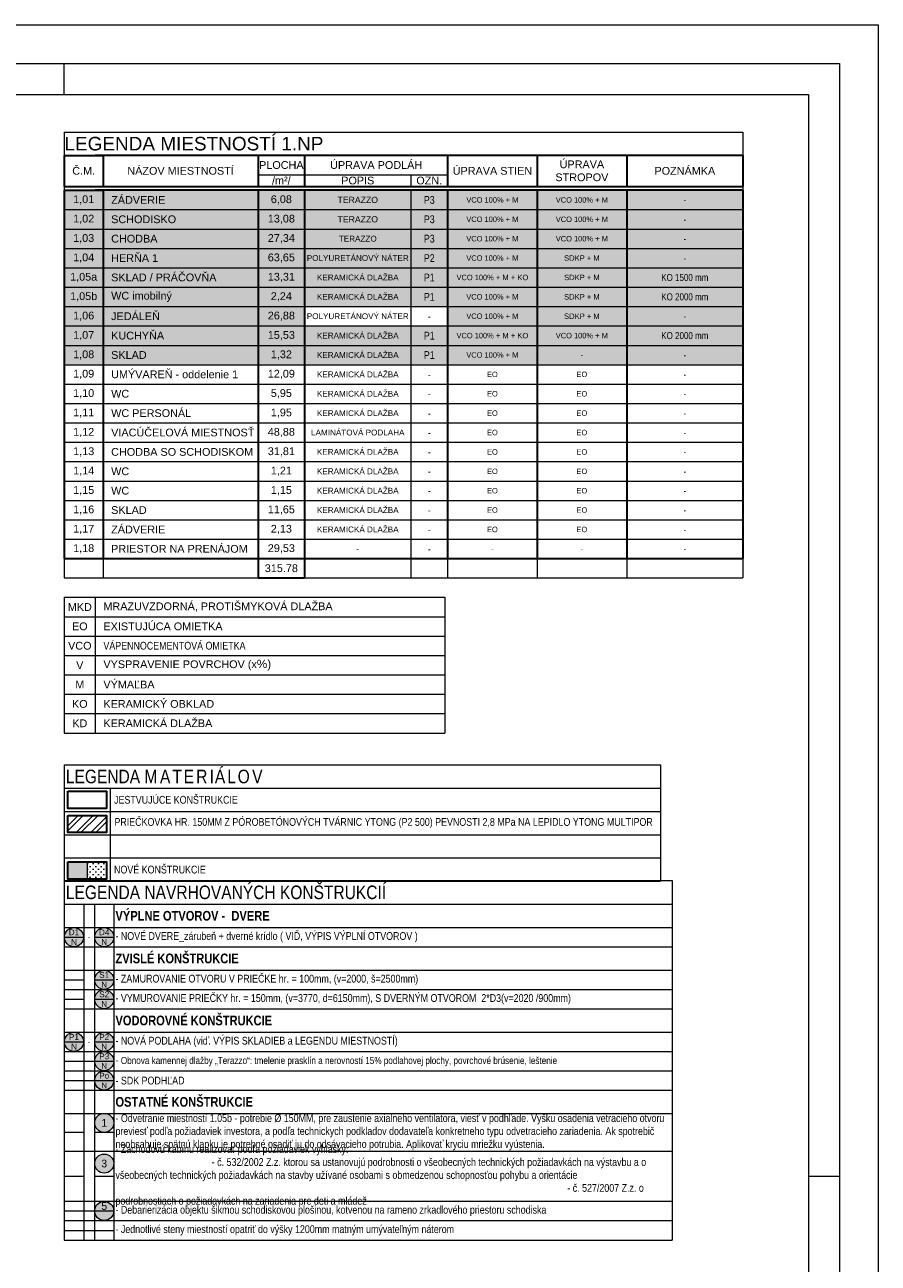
# Model space of a CAD drawing. Header units: millimetres. Extents: x -65956 to 5894746, y -14679 to 163521.
# Tile 43 of 89: x -34966 to -23956, y 28749 to 44721. Entities that reach past the tile are written whole.
import ezdxf

# ---------------------------------------------------------------- set-up
doc = ezdxf.new("R2010")
doc.units = ezdxf.units.MM
doc.layers.get('0').update_dxf_attribs({"lineweight": 5})
doc.layers.get('Defpoints').update_dxf_attribs({"color": 2, "lineweight": 30})
doc.layers.add('- pomocná oramovanie', color=245, linetype='Continuous', lineweight=0, plot=False)
for name, color, linetype, lineweight in [('A-stena-nosna-tenka', 6, 'Continuous', 18), ('H stavba', 82, 'Continuous', 30), ('Lines_Číslo_pera__99', 7, 'Continuous', 0), ('M legenda', 52, 'Continuous', 5), ('RE-nove', 10, 'Continuous', 0), ('VT sanita', 210, 'Continuous', 5)]:
    doc.layers.add(name, color=color, linetype=linetype, lineweight=lineweight)
doc.styles.add('ARIAL', font='arial.ttf')
doc.styles.add('century_0', font='GOTHIC.TTF')
doc.styles.get("Standard").update_dxf_attribs({"font": 'arial.ttf'})

# ---------------------------------------------------------------- blocks, each defined once
blk = doc.blocks.new('*T459')
at = {"layer": 'Defpoints', "color": 8, "linetype": 'ByBlock', "lineweight": 0, "transparency": 16777216}
for p, q in [((0, 0), (8755, 0)), ((0, 0), (0, -300)), ((8755, 0), (8755, -300)), ((0, -700), (0, -750)), ((8755, -700), (8755, -750)), ((0, -5500), (0, -5750)), ((500, -5500), (500, -5750)), ((4471, -5500), (4471, -5750)), ((4945, -5500), (4945, -5750)), ((6100, -5500), (6100, -5750)), ((7255, -5500), (7255, -5750)), ((8755, -5500), (8755, -5750)), ((0, -5750), (2500, -5750)), ((3100, -5750), (8755, -5750))]:
    blk.add_line(p, q, dxfattribs=at)
at = {"layer": 'Lines_Číslo_pera__99', "color": 0, "linetype": 'ByBlock', "lineweight": 35, "transparency": 16777216}
for p, q in [((0, -300), (500, -300)), ((0, -300), (0, -700)), ((500, -300), (500, -700)), ((2500, -300), (2500, -700)), ((3100, -300), (3100, -700)), ((4945, -300), (4945, -700)), ((6100, -300), (6100, -700)), ((7255, -300), (7255, -700)), ((8755, -300), (8755, -700)), ((0, -700), (8755, -700)), ((0, -750), (500, -750)), ((0, -750), (0, -5500)), ((500, -750), (500, -5500)), ((2500, -750), (2500, -5750)), ((3100, -750), (3100, -5750)), ((4945, -750), (4945, -5500)), ((6100, -750), (6100, -5500)), ((7255, -750), (7255, -5500)), ((8755, -750), (8755, -5500)), ((0, -5500), (8755, -5500)), ((2500, -5750), (3100, -5750))]:
    blk.add_line(p, q, dxfattribs=at)
at = {"layer": 'Lines_Číslo_pera__99', "color": 0, "linetype": 'ByBlock', "lineweight": -2, "transparency": 16777216}
for p, q in [((500, -300), (8755, -300)), ((2500, -550), (4945, -550)), ((4471, -550), (4471, -700)), ((500, -750), (8755, -750)), ((4471, -750), (4471, -5500)), ((0, -1000), (8755, -1000)), ((0, -1250), (8755, -1250)), ((0, -1500), (8755, -1500)), ((0, -1750), (8755, -1750)), ((0, -2000), (8755, -2000)), ((0, -2250), (8755, -2250)), ((0, -2500), (8755, -2500)), ((0, -2750), (8755, -2750)), ((0, -3000), (8755, -3000)), ((0, -3250), (8755, -3250)), ((0, -3500), (8755, -3500)), ((0, -3750), (8755, -3750)), ((0, -4000), (8755, -4000)), ((0, -4250), (8755, -4250)), ((0, -4500), (8755, -4500)), ((0, -4750), (8755, -4750)), ((0, -5000), (8755, -5000)), ((0, -5250), (8755, -5250))]:
    blk.add_line(p, q, dxfattribs=at)
at = {"layer": 'Lines_Číslo_pera__99', "color": 0, "linetype": 'Continuous', "transparency": 16777216}
for s, insert, char_height, width, attachment_point in [('{\\C256;LEGENDA MIESTNOSTÍ 1.NP}', (2, -150), 175, 8751.5, 4), ('{\\fArial|b0|i0|c238|p34;\\C256;Č.M.}', (250, -500), 100, 497, 5), ('{\\fArial|b0|i0|c238|p34;\\C256;NÁZOV MIESTNOSTÍ}', (1500, -500), 100, 1997, 5), ('{\\fArial|b0|i0|c238|p34;\\C256;PLOCHA}', (2800, -425), 100, 597, 5), ('{\\fArial|b0|i0|c238|p34;\\C256;ÚPRAVA PODLÁH}', (4023, -425), 100, 1842.5, 5), ('{\\C256;ÚPRAVA STIEN}', (5523, -500), 100, 1151.5, 5), ('{\\C256;ÚPRAVA STROPOV}', (6677, -500), 100, 1151.5, 5), ('{\\fArial|b0|i0|c238|p34;\\C256;POZNÁMKA}', (8005, -500), 100, 1497, 5), ('{\\fArial|b0|i0|c238|p34;\\C256;/m²/}', (2800, -625), 100, 597, 5), ('{\\fArial|b0|i0|c238|p34;\\C256;POPIS}', (3786, -625), 100, 1368.34, 5), ('{\\fArial|b0|i0|c238|p34;\\C256;OZN.}', (4708, -625), 100, 471.16, 5), ('{\\fArial Narrow|b0|i0|c238|p34;\\C256;  \\fArial|b0|i0|c238|p34; ZÁDVERIE}', (502, -875), 100, 1997, 4), ('{\\C256;1,01}', (250, -875), 100, 497, 5), ('{\\C256;6,08}', (2800, -875), 100, 597, 5), ('{\\C256;TERAZZO}', (3786, -875), 80, 1368.34, 5), ('{\\fArial Narrow|b0|i0|c238|p34;\\C256;P3}', (4708, -875), 100, 471.16, 5), ('{\\fArial Narrow|b0|i0|c238|p34;\\C256;VCO 100%\\fArial|b0|i0|c238|p34; + M}', (5523, -875), 70, 1151.5, 5), ('{\\fArial Narrow|b0|i0|c238|p34;\\C256;VCO 100%\\fArial|b0|i0|c238|p34; + M}', (6677, -875), 70, 1151.5, 5), ('{\\fArial Narrow|b0|i0|c238|p34;\\C256;-}', (8005, -875), 90, 1497, 5), ('{\\C256;1,02}', (250, -1125), 100, 497, 5), ('{\\fArial Narrow|b0|i0|c238|p34;\\C256;  \\fArial|b0|i0|c238|p34; SCHODISKO}', (502, -1125), 100, 1997, 4), ('{\\C256;13,08}', (2800, -1125), 100, 597, 5), ('{\\C256;TERAZZO}', (3786, -1125), 80, 1368.34, 5), ('{\\fArial Narrow|b0|i0|c238|p34;\\C256;P3}', (4708, -1125), 100, 471.16, 5), ('{\\fArial Narrow|b0|i0|c238|p34;\\C256;VCO 100%\\fArial|b0|i0|c238|p34; + M}', (5523, -1125), 70, 1151.5, 5), ('{\\fArial Narrow|b0|i0|c238|p34;\\C256;VCO 100%\\fArial|b0|i0|c238|p34; + M}', (6677, -1125), 70, 1151.5, 5), ('{\\fArial Narrow|b0|i0|c238|p34;\\C256;-}', (8005, -1125), 90, 1497, 5), ('{\\C256;1,03}', (250, -1375), 100, 497, 5), ('{\\fArial Narrow|b0|i0|c238|p34;\\C256;  \\fArial|b0|i0|c238|p34; }CHODBA', (502, -1375), 100, 1997, 4), ('{\\C256;27,34}', (2800, -1375), 100, 597, 5), ('{\\C256;TERAZZO}', (3786, -1375), 75, 1368.34, 5), ('{\\fArial Narrow|b0|i0|c238|p34;\\C256;P3}', (4708, -1375), 100, 471.16, 5), ('{\\fArial Narrow|b0|i0|c238|p34;\\C256;VCO 100%\\fArial|b0|i0|c238|p34; + M}', (5523, -1375), 70, 1151.5, 5), ('{\\fArial Narrow|b0|i0|c238|p34;\\C256;VCO 100%\\fArial|b0|i0|c238|p34; + M}', (6677, -1375), 70, 1151.5, 5), ('{\\fArial Narrow|b0|i0|c238|p34;\\C256;-}', (8005, -1375), 90, 1497, 5), ('{\\C256;1,04}', (250, -1625), 100, 497, 5), ('{\\fArial Narrow|b0|i0|c238|p34;\\C256;  \\fArial|b0|i0|c238|p34; HERŇA 1}', (502, -1625), 100, 1997, 4), ('{\\C256;63,65}', (2800, -1625), 100, 597, 5), ('{\\C256;POLYURETÁNOVÝ NÁTER}', (3786, -1625), 75, 1368.34, 5), ('{\\fArial Narrow|b0|i0|c238|p34;\\C256;P2}', (4708, -1625), 100, 471.16, 5), ('{\\fArial Narrow|b0|i0|c238|p34;\\C256;VCO 100%\\fArial|b0|i0|c238|p34; + M}', (5523, -1625), 70, 1151.5, 5), ('{\\C256;SDKP + M}', (6677, -1625), 70, 1151.5, 5), ('{\\fArial Narrow|b0|i0|c238|p34;\\C256;-}', (8005, -1625), 90, 1497, 5), ('{\\C256;1,05a}', (250, -1875), 100, 497, 5), ('{\\fArial Narrow|b0|i0|c238|p34;\\C256;  \\fArial|b0|i0|c238|p34; }SKLAD / PRÁČOVŇA', (502, -1875), 100, 1997, 4), ('{\\C256;13,31}', (2800, -1875), 100, 597, 5), ('{\\C256;KERAMICKÁ DLAŽBA}', (3786, -1875), 75, 1368.34, 5), ('{\\fArial Narrow|b0|i0|c238|p34;\\C256;P1}', (4708, -1875), 100, 471.16, 5), ('{\\fArial Narrow|b0|i0|c238|p34;\\C256;VCO 100%\\fArial|b0|i0|c238|p34; + M + KO}', (5523, -1875), 70, 1151.5, 5), ('{\\C256;SDKP + M}', (6677, -1875), 70, 1151.5, 5), ('{\\fArial Narrow|b0|i0|c238|p34;\\C256;KO 1500 mm}', (8005, -1875), 90, 1497, 5), ('{\\C256;1,05b}', (250, -2125), 100, 497, 5), ('{\\fArial Narrow|b0|i0|c238|p34;\\C256;  \\fArial|b0|i0|c238|p34; }WC imobilný', (502, -2125), 100, 1997, 4), ('{\\C256;2,24}', (2800, -2125), 100, 597, 5), ('{\\C256;KERAMICKÁ DLAŽBA}', (3786, -2125), 75, 1368.34, 5), ('{\\fArial Narrow|b0|i0|c238|p34;\\C256;P1}', (4708, -2125), 100, 471.16, 5), ('{\\fArial Narrow|b0|i0|c238|p34;\\C256;VCO 100%\\fArial|b0|i0|c238|p34; + M}', (5523, -2125), 70, 1151.5, 5), ('{\\C256;SDKP + M}', (6677, -2125), 70, 1151.5, 5), ('{\\fArial Narrow|b0|i0|c238|p34;\\C256;KO 2000 mm}', (8005, -2125), 90, 1497, 5), ('{\\C256;1,06}', (250, -2375), 100, 497, 5), ('{\\fArial Narrow|b0|i0|c238|p34;\\C256;  \\fArial|b0|i0|c238|p34; }JEDÁLEŇ{\\Ftxt|c238;\\C256; }', (502, -2375), 100, 1997, 4), ('{\\C256;26,88}', (2800, -2375), 100, 597, 5), ('{\\C256;POLYURETÁNOVÝ NÁTER}', (3786, -2375), 75, 1368.34, 5), ('{\\fArial Narrow|b0|i0|c238|p34;\\C256;-}', (4708, -2375), 100, 471.16, 5), ('{\\fArial Narrow|b0|i0|c238|p34;\\C256;VCO 100%\\fArial|b0|i0|c238|p34; + M}', (5523, -2375), 70, 1151.5, 5), ('{\\C256;SDKP + M}', (6677, -2375), 70, 1151.5, 5), ('{\\fArial Narrow|b0|i0|c238|p34;\\C256;-}', (8005, -2375), 90, 1497, 5), ('{\\fArial Narrow|b0|i0|c238|p34;\\C256;  \\fArial|b0|i0|c238|p34; }KUCHYŇA', (502, -2625), 100, 1997, 4), ('{\\C256;1,07}', (250, -2625), 100, 497, 5), ('{\\C256;15,53}', (2800, -2625), 100, 597, 5), ('{\\C256;KERAMICKÁ DLAŽBA}', (3786, -2625), 75, 1368.34, 5), ('{\\fArial Narrow|b0|i0|c238|p34;\\C256;P1}', (4708, -2625), 100, 471.16, 5), ('{\\fArial Narrow|b0|i0|c238|p34;\\C256;VCO 100%\\fArial|b0|i0|c238|p34; + M + KO}', (5523, -2625), 70, 1151.5, 5), ('{\\fArial Narrow|b0|i0|c238|p34;\\C256;VCO 100%\\fArial|b0|i0|c238|p34; + M}', (6677, -2625), 70, 1151.5, 5), ('{\\fArial Narrow|b0|i0|c238|p34;\\C256;KO 2000 mm}', (8005, -2625), 90, 1497, 5), ('{\\C256;1,08}', (250, -2875), 100, 497, 5), ('{\\fArial Narrow|b0|i0|c238|p34;\\C256;  \\fArial|b0|i0|c238|p34; }SKLAD{\\Ftxt|c238;\\C256; }', (502, -2875), 100, 1997, 4), ('{\\C256;1,32}', (2800, -2875), 100, 597, 5), ('{\\C256;KERAMICKÁ DLAŽBA}', (3786, -2875), 75, 1368.34, 5), ('{\\fArial Narrow|b0|i0|c238|p34;\\C256;P1}', (4708, -2875), 100, 471.16, 5), ('{\\fArial Narrow|b0|i0|c238|p34;\\C256;VCO 100%\\fArial|b0|i0|c238|p34; + M}', (5523, -2875), 70, 1151.5, 5), ('{\\C256;-}', (6677, -2875), 70, 1151.5, 5), ('{\\fArial Narrow|b0|i0|c238|p34;\\C256;-}', (8005, -2875), 90, 1497, 5), ('{\\C256;1,09}', (250, -3125), 100, 497, 5), ('{\\fArial Narrow|b0|i0|c238|p34;\\C256;  \\fArial|b0|i0|c238|p34; UMÝVAREŇ - oddelenie 1 }', (502, -3125), 100, 1997, 4), ('{\\C256;12,09}', (2800, -3125), 100, 597, 5), ('{\\C256;KERAMICKÁ DLAŽBA}', (3786, -3125), 75, 1368.34, 5), ('{\\fArial Narrow|b0|i0|c238|p34;\\C256;-}', (4708, -3125), 100, 471.16, 5), ('{\\fArial Narrow|b0|i0|c238|p34;\\C256;EO}', (5523, -3125), 70, 1151.5, 5), ('{\\fArial Narrow|b0|i0|c238|p34;\\C256;EO}', (6677, -3125), 70, 1151.5, 5), ('{\\fArial Narrow|b0|i0|c238|p34;\\C256;-}', (8005, -3125), 90, 1497, 5), ('{\\C256;1,10}', (250, -3375), 100, 497, 5), ('{\\fArial Narrow|b0|i0|c238|p34;\\C256;  \\fArial|b0|i0|c238|p34; WC }', (502, -3375), 100, 1997, 4), ('{\\C256;5,95}', (2800, -3375), 100, 597, 5), ('{\\C256;KERAMICKÁ DLAŽBA}', (3786, -3375), 75, 1368.34, 5), ('{\\fArial Narrow|b0|i0|c238|p34;\\C256;EO}', (5523, -3375), 70, 1151.5, 5), ('{\\fArial Narrow|b0|i0|c238|p34;\\C256;EO}', (6677, -3375), 70, 1151.5, 5), ('{\\fArial Narrow|b0|i0|c238|p34;\\C256;-}', (4708, -3375), 100, 471.16, 5), ('{\\fArial Narrow|b0|i0|c238|p34;\\C256;-}', (8005, -3375), 90, 1497, 5), ('{\\C256;1,11}', (250, -3625), 100, 497, 5), ('{\\fArial Narrow|b0|i0|c238|p34;\\C256;  \\fArial|b0|i0|c238|p34; WC PERSONÁL }', (502, -3625), 100, 1997, 4), ('{\\C256;1,95}', (2800, -3625), 100, 597, 5), ('{\\C256;KERAMICKÁ DLAŽBA}', (3786, -3625), 75, 1368.34, 5), ('{\\fArial Narrow|b0|i0|c238|p34;\\C256;-}', (4708, -3625), 100, 471.16, 5), ('{\\fArial Narrow|b0|i0|c238|p34;\\C256;EO}', (5523, -3625), 70, 1151.5, 5), ('{\\fArial Narrow|b0|i0|c238|p34;\\C256;EO}', (6677, -3625), 70, 1151.5, 5), ('{\\fArial Narrow|b0|i0|c238|p34;\\C256;-}', (8005, -3625), 90, 1497, 5), ('{\\C256;1,12}', (250, -3875), 100, 497, 5), ('{\\fArial Narrow|b0|i0|c238|p34;\\C256;  \\fArial|b0|i0|c238|p34; VIACÚČELOVÁ MIESTNOSŤ}', (502, -3875), 100, 1997, 4), ('{\\C256;48,88}', (2800, -3875), 100, 597, 5), ('{\\C256;LAMINÁTOVÁ PODLAHA}', (3786, -3875), 75, 1368.34, 5), ('{\\fArial Narrow|b0|i0|c238|p34;\\C256;-}', (4708, -3875), 100, 471.16, 5), ('{\\fArial Narrow|b0|i0|c238|p34;\\C256;EO}', (5523, -3875), 70, 1151.5, 5), ('{\\fArial Narrow|b0|i0|c238|p34;\\C256;EO}', (6677, -3875), 70, 1151.5, 5), ('{\\fArial Narrow|b0|i0|c238|p34;\\C256;-}', (8005, -3875), 90, 1497, 5), ('{\\C256;1,13}', (250, -4125), 100, 497, 5), ('{\\fArial Narrow|b0|i0|c238|p34;\\C256;  \\fArial|b0|i0|c238|p34; CHODBA SO SCHODISKOM}', (502, -4125), 100, 1997, 4), ('{\\C256;31,81}', (2800, -4125), 100, 597, 5), ('{\\C256;KERAMICKÁ DLAŽBA}', (3786, -4125), 75, 1368.34, 5), ('{\\fArial Narrow|b0|i0|c238|p34;\\C256;-}', (4708, -4125), 100, 471.16, 5), ('{\\fArial Narrow|b0|i0|c238|p34;\\C256;EO}', (5523, -4125), 70, 1151.5, 5), ('{\\fArial Narrow|b0|i0|c238|p34;\\C256;EO}', (6677, -4125), 70, 1151.5, 5), ('{\\fArial Narrow|b0|i0|c238|p34;\\C256;-}', (8005, -4125), 90, 1497, 5), ('{\\C256;1,14}', (250, -4375), 100, 497, 5), ('{\\fArial Narrow|b0|i0|c238|p34;\\C256;  \\fArial|b0|i0|c238|p34; WC }', (502, -4375), 100, 1997, 4), ('{\\C256;1,21}', (2800, -4375), 100, 597, 5), ('{\\C256;KERAMICKÁ DLAŽBA}', (3786, -4375), 75, 1368.34, 5), ('{\\fArial Narrow|b0|i0|c238|p34;\\C256;-}', (4708, -4375), 100, 471.16, 5), ('{\\fArial Narrow|b0|i0|c238|p34;\\C256;EO}', (5523, -4375), 70, 1151.5, 5), ('{\\fArial Narrow|b0|i0|c238|p34;\\C256;EO}', (6677, -4375), 70, 1151.5, 5), ('{\\fArial Narrow|b0|i0|c238|p34;\\C256;-}', (8005, -4375), 90, 1497, 5), ('{\\C256;1,15}', (250, -4625), 100, 497, 5), ('{\\fArial Narrow|b0|i0|c238|p34;\\C256;  \\fArial|b0|i0|c238|p34; WC }', (502, -4625), 100, 1997, 4), ('{\\C256;1,15}', (2800, -4625), 100, 597, 5), ('{\\C256;KERAMICKÁ DLAŽBA}', (3786, -4625), 75, 1368.34, 5), ('{\\fArial Narrow|b0|i0|c238|p34;\\C256;-}', (4708, -4625), 100, 471.16, 5), ('{\\fArial Narrow|b0|i0|c238|p34;\\C256;EO}', (5523, -4625), 70, 1151.5, 5), ('{\\fArial Narrow|b0|i0|c238|p34;\\C256;EO}', (6677, -4625), 70, 1151.5, 5), ('{\\fArial Narrow|b0|i0|c238|p34;\\C256;-}', (8005, -4625), 90, 1497, 5), ('{\\C256;1,16}', (250, -4875), 100, 497, 5), ('{\\fArial Narrow|b0|i0|c238|p34;\\C256;  \\fArial|b0|i0|c238|p34; SKLAD}', (502, -4875), 100, 1997, 4), ('{\\C256;11,65}', (2800, -4875), 100, 597, 5), ('{\\C256;KERAMICKÁ DLAŽBA}', (3786, -4875), 75, 1368.34, 5), ('{\\fArial Narrow|b0|i0|c238|p34;\\C256;-}', (4708, -4875), 100, 471.16, 5), ('{\\fArial Narrow|b0|i0|c238|p34;\\C256;EO}', (5523, -4875), 70, 1151.5, 5), ('{\\fArial Narrow|b0|i0|c238|p34;\\C256;EO}', (6677, -4875), 70, 1151.5, 5), ('{\\fArial Narrow|b0|i0|c238|p34;\\C256;-}', (8005, -4875), 90, 1497, 5), ('{\\C256;1,17}', (250, -5125), 100, 497, 5), ('{\\fArial Narrow|b0|i0|c238|p34;\\C256;  \\fArial|b0|i0|c238|p34; ZÁDVERIE}', (502, -5125), 100, 1997, 4), ('{\\C256;2,13}', (2800, -5125), 100, 597, 5), ('{\\C256;KERAMICKÁ DLAŽBA}', (3786, -5125), 75, 1368.34, 5), ('{\\fArial Narrow|b0|i0|c238|p34;\\C256;EO}', (5523, -5125), 70, 1151.5, 5), ('{\\fArial Narrow|b0|i0|c238|p34;\\C256;EO}', (6677, -5125), 70, 1151.5, 5), ('{\\fArial Narrow|b0|i0|c238|p34;\\C256;-}', (4708, -5125), 100, 471.16, 5), ('{\\fArial Narrow|b0|i0|c238|p34;\\C256;-}', (8005, -5125), 90, 1497, 5), ('{\\C256;1,18}', (250, -5375), 100, 497, 5), ('{\\fArial Narrow|b0|i0|c238|p34;\\C256;  \\fArial|b0|i0|c238|p34; PRIESTOR NA PRENÁJOM}', (502, -5375), 100, 1997, 4), ('{\\C256;29,53}', (2800, -5375), 100, 597, 5), ('{\\C256;-}', (3786, -5375), 75, 1368.34, 5), ('{\\fArial Narrow|b0|i0|c238|p34;\\C256;-}', (4708, -5375), 100, 471.16, 5), ('{\\fArial Narrow|b0|i0|c238|p34;\\C256;-}', (5523, -5375), 70, 1151.5, 5), ('{\\fArial Narrow|b0|i0|c238|p34;\\C256;-}', (6677, -5375), 70, 1151.5, 5), ('{\\fArial Narrow|b0|i0|c238|p34;\\C256;-}', (8005, -5375), 90, 1497, 5), ('315.78', (2800, -5625), 100, 597, 5)]:
    blk.add_mtext(s, dxfattribs=dict(at, insert=insert, char_height=char_height, width=width, attachment_point=attachment_point))
blk = doc.blocks.new('*T858')
at = {"layer": 'Defpoints', "color": 8, "linetype": 'ByBlock', "lineweight": 0, "transparency": 16777216}
for p, q in [((0, 0), (7841, 0)), ((0, 0), (0, -4635)), ((7841, 0), (7841, -4635)), ((0, -304), (7841, -304)), ((250, -304), (250, -4635)), ((390, -304), (390, -4635)), ((640, -304), (640, -4635)), ((0, -604), (7841, -604)), ((0, -729), (250, -729)), ((390, -729), (640, -729)), ((0, -854), (7841, -854)), ((0, -1154), (7841, -1154)), ((0, -1279), (250, -1279)), ((0, -1404), (7841, -1404)), ((390, -1279), (640, -1279)), ((0, -1529), (250, -1529)), ((390, -1529), (640, -1529)), ((0, -1654), (7841, -1654)), ((0, -1954), (7841, -1954)), ((0, -2079), (250, -2079)), ((0, -2204), (7841, -2204)), ((390, -2079), (640, -2079)), ((0, -2329), (640, -2329)), ((0, -2454), (7841, -2454)), ((0, -2579), (640, -2579)), ((0, -2704), (7841, -2704)), ((0, -3004), (7841, -3004)), ((0, -3245), (250, -3245)), ((390, -3245), (640, -3245)), ((0, -3487), (7841, -3487)), ((0, -3811), (250, -3811)), ((390, -3811), (640, -3811)), ((0, -4135), (7841, -4135)), ((0, -4260), (640, -4260)), ((0, -4385), (7841, -4385)), ((0, -4510), (640, -4510)), ((0, -4635), (7841, -4635))]:
    blk.add_line(p, q, dxfattribs=at)
at = {"layer": 'M legenda', "transparency": 16777216, "style": 'century_0'}
for s, insert, char_height, width, attachment_point in [('{\\fArial Narrow|b0|i0|c238|p34;LEGENDA NAVRHOVANÝCH KONŠTRUKCIÍ}', (20, -152), 175, 7800.6, 4), ('{\\fArial Narrow|b1|i0|c0|p34;VÝPLNE OTVOROV -  DVERE}', (660, -454), 125, 7160.6, 4), ('{\\fArial|b0|i0|c238|p34;\\C0;D1}', (125, -666), 75, 210, 5), ('{\\fArial|b0|i0|c238|p34;\\C0;D4}', (515, -666), 75, 210, 5), ('{\\fArial|b0|i0|c238|p34;\\C0;N}', (125, -791), 75, 210, 5), ('{\\fArial|b0|i0|c238|p34;\\C0;N}', (515, -791), 75, 210, 5), ('{\\fArial Narrow|b0|i0|c238|p34;- \\fArial Narrow|b0|i0|c0|p34;NOVÉ DVERE\\fArial Narrow|b0|i0|c238|p34;_zárubeň + dverné krídlo \\fArial Narrow|b0|i0|c0|p34;( VIĎ, VÝPIS VÝPLNÍ OTVOROV )}', (660, -729), 100, 7160.6, 4), ('{\\fArial Narrow|b1|i0|c238|p34;ZVISLÉ\\fArial Narrow|b1|i0|c0|p34; \\fArial Narrow|b1|i0|c238|p34;K\\fArial Narrow|b1|i0|c0|p34;ON\\fArial Narrow|b1|i0|c238|p34;ŠTRUK\\fArial Narrow|b1|i0|c0|p34;C\\fArial Narrow|b1|i0|c238|p34;IE}', (660, -1004), 125, 7160.6, 4), ('{\\fArial|b0|i0|c238|p34;\\C0;S1}', (515, -1216), 75, 210, 5), ('{\\fArial Narrow|b0|i0|c238|p34;- ZAMUROVANIE OTVORU V PRIEČKE hr. = 100mm, (v=2000, š=2500mm)}', (660, -1279), 100, 7160.6, 4), ('{\\fArial|b0|i0|c238|p34;\\C0;S2}', (515, -1466), 75, 210, 5), ('{\\fArial|b0|i0|c238|p34;\\C0;N}', (515, -1341), 75, 210, 5), ('{\\fArial|b0|i0|c238|p34;\\C0;N}', (515, -1591), 75, 210, 5), ('{\\fArial Narrow|b0|i0|c0|p34;- VYMUROVANIE PRIEČKY hr. = \\fArial Narrow|b0|i0|c238|p34;150\\fArial Narrow|b0|i0|c0|p34;mm,\\fArial Narrow|b0|i0|c238|p34; \\fArial Narrow|b0|i0|c0|p34;(v=\\fArial Narrow|b0|i0|c238|p34;3770, d=6150\\fArial Narrow|b0|i0|c0|p34;mm), S DVERNÝM OTVOROM \\fArial Narrow|b0|i0|c238|p34; 2*D3\\fArial Narrow|b0|i0|c0|p34;(v=\\fArial Narrow|b0|i0|c238|p34;2020 \\fArial Narrow|b0|i0|c0|p34;/\\fArial Narrow|b0|i0|c238|p34;9\\fArial Narrow|b0|i0|c0|p34;00mm)}', (660, -1529), 100, 7160.6, 4), ('{\\fArial Narrow|b1|i0|c238|p34;VODOROVNÉ\\fArial Narrow|b1|i0|c0|p34; \\fArial Narrow|b1|i0|c238|p34;K\\fArial Narrow|b1|i0|c0|p34;ON\\fArial Narrow|b1|i0|c238|p34;ŠTRUK\\fArial Narrow|b1|i0|c0|p34;C\\fArial Narrow|b1|i0|c238|p34;IE}', (660, -1804), 125, 7160.6, 4), ('{\\fArial|b0|i0|c238|p34;\\C0;P1}', (125, -2016), 75, 210, 5), ('{\\fArial|b0|i0|c238|p34;\\C0;P2}', (515, -2016), 75, 210, 5), ('{\\fArial Narrow|b0|i0|c0|p34;- NOVÁ PODLAHA \\fArial Narrow|b0|i0|c238|p34;(\\fArial Narrow|b0|i0|c0|p34;viď. VÝPIS SKLADIEB\\fArial Narrow|b0|i0|c238|p34; a LEGENDU MIESTNOSTÍ)}', (660, -2079), 100, 7160.6, 4), ('{\\fArial|b0|i0|c238|p34;\\C0;N}', (125, -2141), 75, 210, 5), ('{\\fArial|b0|i0|c238|p34;\\C0;P3}', (515, -2266), 75, 210, 5), ('{\\fArial|b0|i0|c238|p34;\\C0;N}', (515, -2141), 75, 210, 5), ('{\\fArial Narrow|b0|i0|c0|p34;- \\fArial Narrow|b0|i0|c238|p34;\\H0.91667x;\\C0;Obnova kamennej dlažby „Terazzo“: tmelenie prasklín a\\~nerovností 15% podlahovej plochy, povrchové brúsenie, leštenie}', (660, -2329), 100, 7160.6, 4), ('{\\fArial|b0|i0|c238|p34;\\C0;N}', (515, -2391), 75, 210, 5), ('{\\fArial|b0|i0|c238|p34;\\C0;Po}', (515, -2516), 75, 210, 5), ('{\\fArial Narrow|b0|i0|c0|p34;- \\A1;\\fArial Narrow|b0|i0|c238|p34;SDK PODHĽAD}', (660, -2579), 100, 7160.6, 4), ('{\\fArial|b0|i0|c238|p34;\\C0;N}', (515, -2641), 75, 210, 5), ('{\\fArial Narrow|b1|i0|c238|p34;OSTATNÉ\\fArial Narrow|b1|i0|c0|p34; \\fArial Narrow|b1|i0|c238|p34;K\\fArial Narrow|b1|i0|c0|p34;ON\\fArial Narrow|b1|i0|c238|p34;ŠTRUK\\fArial Narrow|b1|i0|c0|p34;C\\fArial Narrow|b1|i0|c238|p34;IE}', (660, -2854), 125, 7160.6, 4), ('{\\fArial Narrow|b0|i0|c0|p34;- Odvetranie\\fArial Narrow|b0|i0|c238|p34; miestností 1.05b\\fArial Narrow|b0|i0|c0|p34; - \\fArial Narrow|b0|i0|c238|p34;potrebie %%C\\fArial Narrow|b0|i0|c0|p34; 150MM, pre zaustenie axialneho ventilatora\\fArial Narrow|b0|i0|c238|p34;, viesť v podhľade.\\fArial Narrow|b0|i0|c0|p34; \\fArial Narrow|b0|i0|c238|p34;V\\fArial Narrow|b0|i0|c0|p34;yšku osadenia vetracieho otvoru previes\\fArial Narrow|b0|i0|c238|p34;ť\\fArial Narrow|b0|i0|c0|p34; pod\\fArial Narrow|b0|i0|c238|p34;ľ\\fArial Narrow|b0|i0|c0|p34;a požiadaviek investora, a pod\\fArial Narrow|b0|i0|c238|p34;ľ\\fArial Narrow|b0|i0|c0|p34;a technickych podkladov dodavate\\fArial Narrow|b0|i0|c238|p34;ľ\\fArial Narrow|b0|i0|c0|p34;a konkretneho typu \\fArial Narrow|b0|i0|c238|p34;odvetracieho zariadenia. \\A1;Ak spotrebič neobsahuje spätnú klapku je potrebné osadiť ju do odsávacieho potrubia. Aplikovať kryciu mriežku vyústenia.}', (660, -3245), 100, 7160.6, 4), ('1', (515, -3124), 100, 210, 5), ('\\A1;{\\fArial Narrow|b0|i0|c0|p34;- \\fArial Narrow|b0|i0|c238|p34;Záchodovú kabínu realizovať podľa požiadaviek vyhlášky:                                                                                                                                                                           - č. 532/2002 Z.z. \\A0;\\fArial Narrow|b0|i0|c0|p34;ktorou sa ustanovujú podrobnosti o všeobecných technických požiadavkách\\fArial Narrow|b0|i0|c238|p34; \\fArial Narrow|b0|i0|c0|p34;na výstavbu a o všeobecných technických požiadavkách\\fArial Narrow|b0|i0|c238|p34; \\fArial Narrow|b0|i0|c0|p34;na stavby užívané osobami\\fArial Narrow|b0|i0|c238|p34; \\fArial Narrow|b0|i0|c0|p34;s obmedzenou schopnosťou pohybu a orientácie\\A1;\\fArial Narrow|b0|i0|c238|p34;  \\H1x;                                                                                                                                                                                                                            - č. 527/2007 Z.z. o podrobnostiach o požiadavkách na zariadenia pre deti a mládež}', (660, -3811), 100, 7160.6, 4), ('3', (515, -3649), 100, 210, 5), ('5', (515, -4197), 100, 210, 5), ('{\\fArial Narrow|b0|i0|c0|p34;- \\fArial Narrow|b0|i0|c238|p34;Debarierizácia objektu šikmou schodiskovou plošinou, kotvenou na rameno zrkadlového priestoru schodiska}', (660, -4260), 100, 7160.6, 4), ('{\\fArial Narrow|b0|i0|c0|p34;- \\fArial Narrow|b0|i0|c238|p34;\\C0;Jednotlivé steny miestností opatriť do výšky 1200mm matným umývateľným náterom}', (660, -4510), 100, 7160.6, 4)]:
    blk.add_mtext(s, dxfattribs=dict(at, insert=insert, char_height=char_height, width=width, attachment_point=attachment_point))
at = {"layer": 'M legenda', "transparency": 16777216, "char_height": 50, "width": 100, "attachment_point": 5}
for insert in [(320, -729), (320, -2079)]:
    blk.add_mtext('-', dxfattribs=dict(at, insert=insert))
blk = doc.blocks.new('*T887')
at = {"layer": 'Defpoints', "color": 8, "linetype": 'ByBlock', "lineweight": 0, "transparency": 16777216}
for p, q in [((0, 0), (7690, 0)), ((0, 0), (0, -1500)), ((7690, 0), (7690, -1500)), ((0, -300), (7690, -300)), ((590, -300), (590, -1500)), ((0, -600), (7690, -600)), ((0, -900), (7690, -900)), ((0, -1200), (7690, -1200)), ((0, -1500), (7690, -1500))]:
    blk.add_line(p, q, dxfattribs=at)
at = {"layer": 'M legenda', "transparency": 16777216, "char_height": 100, "attachment_point": 4}
for s, insert, width, style in [('{\\fArial Narrow|b0|i0|c238|p34;\\H1.75x;LEGENDA \\T1.2;MATERIÁLOV \\fArial|b0|i0|c238|p34;   \\H0.57143x; }', (20, -150), 7650, 'ARIAL'), ('{\\fArial Narrow|b0|i0|c0|p34; JESTVUJÚCE KONŠTRUKCIE}', (610, -450), 7060, 'century_0'), (' {\\fArial Narrow|b0|i0|c0|p34;PRIEČKOVKA HR. 1\\fArial Narrow|b0|i0|c238|p34;50\\fArial Narrow|b0|i0|c0|p34;MM Z PÓROBETÓNOVÝCH TVÁRNIC \\fArial Narrow|b0|i0|c238|p34;YTONG \\fArial Narrow|b0|i0|c0|p34;(P2 \\fArial Narrow|b0|i0|c238|p34;500\\fArial Narrow|b0|i0|c0|p34;) PEVNOSTI 2\\fArial Narrow|b0|i0|c238|p34;,8\\fArial Narrow|b0|i0|c0|p34; MPa NA LEPIDLO \\fArial Narrow|b0|i0|c238|p34;YTONG MULTIPOR}', (610, -750), 7060, 'century_0'), ('{\\fArial Narrow|b0|i0|c238|p34; NOVÉ KONŠTRUKCIE}', (610, -1350), 7060, 'century_0')]:
    blk.add_mtext(s, dxfattribs=dict(at, insert=insert, width=width, style=style))
blk = doc.blocks.new('*T888')
at = {"layer": 'Defpoints', "color": 8, "linetype": 'ByBlock', "lineweight": 0, "transparency": 16777216}
for p, q in [((0, 0), (4911, 0)), ((0, 0), (0, -1750)), ((400, 0), (400, -1750)), ((4911, 0), (4911, -1750)), ((0, -250), (4911, -250)), ((0, -500), (4911, -500)), ((0, -750), (4911, -750)), ((0, -1000), (4911, -1000)), ((0, -1250), (4911, -1250)), ((0, -1500), (4911, -1500)), ((0, -1750), (4911, -1750))]:
    blk.add_line(p, q, dxfattribs=at)
at = {"layer": 'Lines_Číslo_pera__99', "color": 0, "linetype": 'Continuous', "transparency": 16777216, "char_height": 100}
for s, insert, width, attachment_point in [('{\\C256;MKD}', (200, -125), 397, 5), ('{\\fArial Narrow|b0|i0|c238|p34;\\C256;  \\fArial|b0|i0|c238|p34; MRAZUVZDORNÁ, PROTIŠMYKOVÁ DLAŽBA}', (402, -125), 4508.34, 4), ('{\\fArial Narrow|b0|i0|c238|p34;\\C256;  \\fArial|b0|i0|c238|p34; EXISTUJÚCA OMIETKA}', (402, -375), 4508.34, 4), ('{\\C256;EO}', (200, -375), 397, 5), ('{\\C256;VCO}', (200, -625), 397, 5), ('{\\fArial Narrow|b0|i0|c238|p34;\\C256;  \\fArial|b0|i0|c238|p34; \\fArial Narrow|b0|i0|c238|p34;VÁPENNOCEMENTOVÁ OMIETKA}', (402, -625), 4508.34, 4), ('{\\C256;V}', (200, -875), 397, 5), ('{\\fArial Narrow|b0|i0|c238|p34;\\C256;  \\fArial|b0|i0|c238|p34; VYSPRAVENIE POVRCHOV (x\\H1.0833x;%)}', (402, -875), 4508.34, 4), ('{\\C256;M}', (200, -1125), 397, 5), ('{\\fArial Narrow|b0|i0|c238|p34;\\C256;  \\fArial|b0|i0|c238|p34; VÝMAĽBA\\Ftxt|c238; }', (402, -1125), 4508.34, 4), ('{\\C256;KO}', (200, -1375), 397, 5), ('{\\fArial Narrow|b0|i0|c238|p34;\\C256;  \\fArial|b0|i0|c238|p34; KERAMICKÝ OBKLAD}', (402, -1375), 4508.34, 4), ('{\\C256;KD}', (200, -1625), 397, 5), ('{\\fArial Narrow|b0|i0|c238|p34;\\C256;  \\fArial|b0|i0|c238|p34; KERAMICKÁ DLAŽBA}', (402, -1625), 4508.34, 4)]:
    blk.add_mtext(s, dxfattribs=dict(at, insert=insert, width=width, attachment_point=attachment_point))
blk = doc.blocks.new('cxyvyxcvcx')
at = {"layer": '- pomocná oramovanie'}
for points in [[(-136218, -52983), (-178218, -52983), (-178218, -23283), (-136218, -23283)], [(-137118, -52083), (-177318, -52083), (-177318, -24183), (-137118, -24183)]]:
    blk.add_lwpolyline(points, close=True, dxfattribs=at)
for p, q in [((-146718, -24183), (-146718, -23783)), ((-137118, -38133), (-136718, -38133))]:
    blk.add_line(p, q)
blk.add_lwpolyline([(-136718, -52483), (-177718, -52483), (-177718, -23783), (-136718, -23783)], close=True)

msp = doc.modelspace()

# ---------------------------------------------------------------- hatches: boundary and pattern name
at = {"layer": 'RE-nove'}
h = msp.add_hatch(dxfattribs=at)
h.set_pattern_fill('OMITKA', color=256, scale=30, angle=-180)
h.set_pattern_definition([(225, (-146438.73, 288933.755), (21.2132034, -21.2132034), [0, -30])])
h.paths.add_polyline_path([(-25701.51, 42586.96), (-34456.01, 42586.96), (-34456.01, 41086.96), (-25701.51, 41086.96)])
h = msp.add_hatch(dxfattribs=at)
h.set_pattern_fill('OMITKA', color=256, scale=30, angle=-180)
h.set_pattern_definition([(225, (-152093.232, 287433.755), (21.2132034, -21.2132034), [0, -30])])
h.paths.add_polyline_path([(-31356.01, 41086.96), (-34456.01, 41086.96), (-34456.01, 40836.96), (-31356.01, 40836.96)])
h = msp.add_hatch(dxfattribs=at)
h.set_pattern_fill('OMITKA', color=256, scale=30, angle=-180)
h.set_pattern_definition([(225, (-146438.73, 287433.755), (21.2132034, -21.2132034), [0, -30])])
h.paths.add_polyline_path([(-25701.51, 41086.96), (-29510.51, 41086.96), (-29510.51, 40836.96), (-25701.51, 40836.96)])
h = msp.add_hatch(dxfattribs=at)
h.set_pattern_fill('OMITKA', color=256, scale=30, angle=-180)
h.set_pattern_definition([(225, (-146438.73, 287183.755), (21.2132034, -21.2132034), [0, -30])])
h.paths.add_polyline_path([(-25701.51, 40836.96), (-34456.01, 40836.96), (-34456.01, 40336.96), (-25701.51, 40336.96)])
h = msp.add_hatch(dxfattribs=at)
h.set_pattern_fill('ZDIVO-OBECNE', color=256, scale=45, style=0)
h.set_pattern_definition([(45, (614077.98, 297029.82), (-95.459415, 95.459415), []), (45, (614141.62, 297029.82), (-95.459415, 95.459415), [])])
h.paths.add_polyline_path([(-33911.01, 34523.48), (-34411.01, 34523.48), (-34411.01, 34303.48), (-33911.01, 34303.48)])
for points in [[(-34410.57, 33922.93), (-34410.57, 33702.93), (-34160.57, 33702.93), (-34160.57, 33922.93)], [(-34207.85, 32954.31, 1), (-34454.16, 32954.31, 1)], [(-33817.85, 32954.31, 1), (-34064.16, 32954.31, 1)], [(-33817.85, 32404.31, 1), (-34064.16, 32404.31, 1)], [(-33817.85, 32154.31, 1), (-34064.16, 32154.31, 1)], [(-34207.85, 31604.31, 1), (-34454.16, 31604.31, 1)], [(-33817.85, 31604.31, 1), (-34064.16, 31604.31, 1)], [(-33817.85, 31354.31, 1), (-34064.16, 31354.31, 1)], [(-33818.77, 31104.31, 1), (-34065.09, 31104.31, 1)], [(-33817.85, 30558.52, 1), (-34064.16, 30558.52, 1)], [(-33817.85, 30034.14, 1), (-34064.16, 30034.14, 1)], [(-33817.85, 29423.18, 1), (-34064.16, 29423.18, 1)]]:
    msp.add_hatch(color=256, dxfattribs=at).paths.add_polyline_path(points)
h = msp.add_hatch(dxfattribs=at)
h.set_pattern_fill('OMITKA', color=256, scale=50)
h.set_pattern_definition([(45, (-11599.37, 80147.513), (-35.35534, 35.35534), [0, -50])])
h.paths.add_polyline_path([(-34160.57, 33917.69), (-34160.57, 33697.69), (-33910.57, 33697.69), (-33910.57, 33917.69)])

# ---------------------------------------------------------------- linework, layer by layer
at = {"lineweight": 35}
for p, q in [((-25701.51, 43036.96), (-34056.01, 43036.96)), ((-25701.51, 42586.96), (-34056.01, 42587.15))]:
    msp.add_line(p, q, dxfattribs=at)
at = {"layer": 'A-stena-nosna-tenka', "ltscale": 10}
msp.add_line((-34161.01, 33918.23), (-34161.01, 33698.23), dxfattribs=at)
at = {"layer": 'H stavba'}
for points in [[(-34411.01, 34835.12), (-33911.01, 34835.12), (-33911.01, 34615.12), (-34411.01, 34615.12)], [(-34411.01, 34523.48), (-33911.01, 34523.48), (-33911.01, 34303.48), (-34411.01, 34303.48)], [(-34411.01, 33923.48), (-33911.01, 33923.48), (-33911.01, 33703.48), (-34411.01, 33703.48)]]:
    msp.add_lwpolyline(points, close=True, dxfattribs=at)
at = {"layer": 'VT sanita'}
for centre in [(-34331.01, 32954.31), (-33941.01, 32954.31), (-33941.01, 32404.31), (-33941.01, 32154.31), (-34331.01, 31604.31), (-33941.01, 31604.31), (-33941.01, 31354.31), (-33941.93, 31104.31), (-33941.01, 30558.52), (-33941.01, 30034.14), (-33941.01, 29423.18)]:
    msp.add_circle(centre, 123.16, dxfattribs=at)

# ---------------------------------------------------------------- block references
for name, p in [('cxyvyxcvcx', (112262.3, 68004.75)), ('*T459', (-34456.01, 43336.96)), ('*T888', (-34456.01, 37336.96)), ('*T887', (-34456.01, 35175.12)), ('*T858', (-34456.01, 33682.88))]:
    msp.add_blockref(name, p)

doc.saveas('drawing.dxf')
